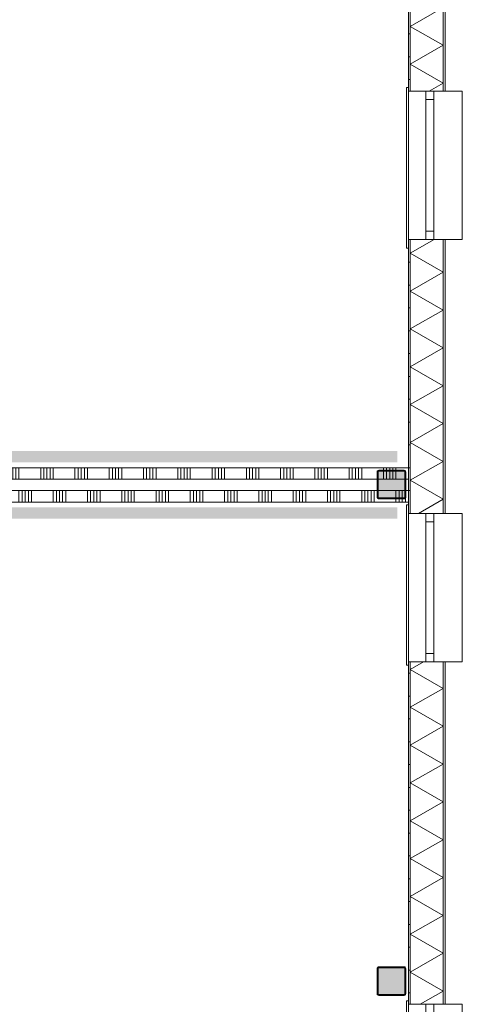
# Model space of a CAD drawing. Header units: millimetres. Extents: x -850 to 154668, y -25041 to 71030.
# Tile 205 of 211: x 95707 to 99580, y 8500 to 17125. Entities that reach past the tile are written whole.
import ezdxf

# ---------------------------------------------------------------- set-up
doc = ezdxf.new("R2010")
doc.units = ezdxf.units.MM
doc.header["$MEASUREMENT"] = 0
for name, color, linetype in [('New_21 Buitenwanden', 7, 'Continuous'), ('New_21 Buitenwanden Doorsnede-arcering', 7, 'Continuous'), ('New_21 Buitenwanden Laagscheidingslijnen', 7, 'Continuous'), ('New_21 Buitenwanden Ramen', 7, 'Continuous'), ('New_22 NC Binnenwanden', 7, 'Continuous'), ('New_22 NC Binnenwanden Doorsnede-arcering', 7, 'Continuous'), ('New_23 Vloeren', 7, 'Continuous'), ('New_Info Wandafwerking aanduiding', 7, 'Continuous'), ('New_Info Wandafwerking aanduiding Doorsnede-arcering', 7, 'Continuous'), ('New_Z Ruimtefuncties Zone omranding', 7, 'Continuous'), ('S-COLS-____-OTLN.RVT S', 7, 'Continuous'), ('S-COLS-____-OTLN.RVT S 2D arcering', 7, 'Continuous')]:
    doc.layers.add(name, color=color, linetype=linetype)
pattern_1 = [(180, (0, 0), (0, 200), [])]

# ---------------------------------------------------------------- blocks, each defined once
blk = doc.blocks.new('Slab_4_2', base_point=(42240, 24215))
at = {"layer": 'New_23 Vloeren', "color": 1, "linetype": 'Continuous', "lineweight": 0, "flags": 128}
blk.add_lwpolyline([(64109.9, 18020), (64209.9, 18020), (72060, 18020), (72060, 25010, -0.414213), (73260, 26210), (73460, 26210), (73460, 26125), (99110, 26125), (99110, 0), (73125, 0), (73125, 1975.4), (61760, 1975.4)], format="xyb", dxfattribs=at)
blk = doc.blocks.new('*X53')
at = {"layer": 'New_22 NC Binnenwanden Doorsnede-arcering', "color": 254, "linetype": 'Continuous', "lineweight": 0, "true_color": 0xe9ebeb}
for p, q in [((91500, 13000), (91500, 12900)), ((91527.4, 13000), (91527.4, 12900)), ((91554.9, 13000), (91554.9, 12900)), ((91582.3, 13000), (91582.3, 12900)), ((91609.7, 13000), (91609.7, 12900)), ((91800, 13000), (91800, 12900)), ((91827.4, 13000), (91827.4, 12900)), ((91854.9, 13000), (91854.9, 12900)), ((91882.3, 13000), (91882.3, 12900)), ((91909.7, 13000), (91909.7, 12900)), ((92100, 13000), (92100, 12900)), ((92127.4, 13000), (92127.4, 12900)), ((92154.9, 13000), (92154.9, 12900)), ((92182.3, 13000), (92182.3, 12900)), ((92209.7, 13000), (92209.7, 12900)), ((92400, 13000), (92400, 12900)), ((92427.4, 13000), (92427.4, 12900)), ((92454.9, 13000), (92454.9, 12900)), ((92482.3, 13000), (92482.3, 12900)), ((92509.7, 13000), (92509.7, 12900)), ((92700, 13000), (92700, 12900)), ((92727.4, 13000), (92727.4, 12900)), ((92754.9, 13000), (92754.9, 12900)), ((92782.3, 13000), (92782.3, 12900)), ((92809.7, 13000), (92809.7, 12900)), ((93000, 13000), (93000, 12900)), ((93027.4, 13000), (93027.4, 12900)), ((93054.9, 13000), (93054.9, 12900)), ((93082.3, 13000), (93082.3, 12900)), ((93109.7, 13000), (93109.7, 12900)), ((93300, 13000), (93300, 12900)), ((93327.4, 13000), (93327.4, 12900)), ((93354.9, 13000), (93354.9, 12900)), ((93382.3, 13000), (93382.3, 12900)), ((93409.7, 13000), (93409.7, 12900)), ((93600, 13000), (93600, 12900)), ((93627.4, 13000), (93627.4, 12900)), ((93654.9, 13000), (93654.9, 12900)), ((93682.3, 13000), (93682.3, 12900)), ((93709.7, 13000), (93709.7, 12900)), ((93900, 13000), (93900, 12900)), ((93927.4, 13000), (93927.4, 12900)), ((93954.9, 13000), (93954.9, 12900)), ((93982.3, 13000), (93982.3, 12900)), ((94009.7, 13000), (94009.7, 12900)), ((94200, 13000), (94200, 12900)), ((94227.4, 13000), (94227.4, 12900)), ((94254.9, 13000), (94254.9, 12900)), ((94282.3, 13000), (94282.3, 12900)), ((94309.7, 13000), (94309.7, 12900)), ((94500, 13000), (94500, 12900)), ((94527.4, 13000), (94527.4, 12900)), ((94554.9, 13000), (94554.9, 12900)), ((94582.3, 13000), (94582.3, 12900)), ((94609.7, 13000), (94609.7, 12900)), ((94800, 13000), (94800, 12900)), ((94827.4, 13000), (94827.4, 12900)), ((94854.9, 13000), (94854.9, 12900)), ((94882.3, 13000), (94882.3, 12900)), ((94909.7, 13000), (94909.7, 12900)), ((95100, 13000), (95100, 12900)), ((95127.4, 13000), (95127.4, 12900)), ((95154.9, 13000), (95154.9, 12900)), ((95182.3, 13000), (95182.3, 12900)), ((95209.7, 13000), (95209.7, 12900)), ((95400, 13000), (95400, 12900)), ((95427.4, 13000), (95427.4, 12900)), ((95454.9, 13000), (95454.9, 12900)), ((95482.3, 13000), (95482.3, 12900)), ((95509.7, 13000), (95509.7, 12900)), ((95700, 13000), (95700, 12900)), ((95727.4, 13000), (95727.4, 12900)), ((95754.9, 13000), (95754.9, 12900)), ((95782.3, 13000), (95782.3, 12900)), ((95809.7, 13000), (95809.7, 12900)), ((96000, 13000), (96000, 12900)), ((96027.4, 13000), (96027.4, 12900)), ((96054.9, 13000), (96054.9, 12900)), ((96082.3, 13000), (96082.3, 12900)), ((96109.7, 13000), (96109.7, 12900)), ((96300, 13000), (96300, 12900)), ((96327.4, 13000), (96327.4, 12900)), ((96354.9, 13000), (96354.9, 12900)), ((96382.3, 13000), (96382.3, 12900)), ((96409.7, 13000), (96409.7, 12900)), ((96600, 13000), (96600, 12900)), ((96627.4, 13000), (96627.4, 12900)), ((96654.9, 13000), (96654.9, 12900)), ((96682.3, 13000), (96682.3, 12900)), ((96709.7, 13000), (96709.7, 12900)), ((96900, 13000), (96900, 12900)), ((96927.4, 13000), (96927.4, 12900)), ((96954.9, 13000), (96954.9, 12900)), ((96982.3, 13000), (96982.3, 12900)), ((97009.7, 13000), (97009.7, 12900)), ((97200, 13000), (97200, 12900)), ((97227.4, 13000), (97227.4, 12900)), ((97254.9, 13000), (97254.9, 12900)), ((97282.3, 13000), (97282.3, 12900)), ((97309.7, 13000), (97309.7, 12900)), ((97500, 13000), (97500, 12900)), ((97527.4, 13000), (97527.4, 12900)), ((97554.9, 13000), (97554.9, 12900)), ((97582.3, 13000), (97582.3, 12900)), ((97609.7, 13000), (97609.7, 12900)), ((97800, 13000), (97800, 12900)), ((97827.4, 13000), (97827.4, 12900)), ((97854.9, 13000), (97854.9, 12900)), ((97882.3, 13000), (97882.3, 12900)), ((97909.7, 13000), (97909.7, 12900)), ((98100, 13000), (98100, 12900)), ((98127.4, 13000), (98127.4, 12900)), ((98154.9, 13000), (98154.9, 12900)), ((98182.3, 13000), (98182.3, 12900)), ((98209.7, 13000), (98209.7, 12900)), ((98400, 13000), (98400, 12900)), ((98427.4, 13000), (98427.4, 12900)), ((98454.9, 13000), (98454.9, 12900)), ((98482.3, 13000), (98482.3, 12900)), ((98509.7, 13000), (98509.7, 12900)), ((98700, 13000), (98700, 12900)), ((98727.4, 13000), (98727.4, 12900)), ((98754.9, 13000), (98754.9, 12900)), ((98782.3, 13000), (98782.3, 12900)), ((98809.7, 13000), (98809.7, 12900)), ((99109.7, 13000), (99109.7, 12900)), ((99000, 12925), (99000, 12900)), ((99027.4, 12925), (99027.4, 12900)), ((99054.9, 12925), (99054.9, 12900)), ((99082.3, 12934.5), (99082.3, 12900))]:
    blk.add_line(p, q, dxfattribs=at)
blk = doc.blocks.new('*X54')
at = {"layer": 'New_22 NC Binnenwanden Doorsnede-arcering', "color": 254, "linetype": 'Continuous', "lineweight": 0, "true_color": 0xe9ebeb}
for p, q in [((99000, 13000), (99000, 12933)), ((99027.4, 13000), (99027.4, 12933)), ((99054.9, 13000), (99054.9, 12933))]:
    blk.add_line(p, q, dxfattribs=at)
blk = doc.blocks.new('Wall_8_2', base_point=(91310, 12900))
at = {"layer": 'New_22 NC Binnenwanden', "color": 8, "linetype": 'Continuous', "lineweight": 0, "true_color": 0x778488, "flags": 128}
for points in [[(98835, 13000), (91410, 13000)], [(91410, 12900), (91410, 13000)], [(99077, 13000), (98843, 13000)], [(99110, 13000), (99085, 13000)], [(99110, 12900), (99110, 13000)], [(91410, 12900), (99110, 12900)]]:
    blk.add_lwpolyline(points, dxfattribs=at)
at = {"layer": 'New_22 NC Binnenwanden', "color": 8, "lineweight": 0, "true_color": 0x778488}
for name in ['*X53', '*X54']:
    blk.add_blockref(name, (0, 0), dxfattribs=at)
blk = doc.blocks.new('*X157')
at = {"layer": 'New_22 NC Binnenwanden Doorsnede-arcering', "color": 254, "linetype": 'Continuous', "lineweight": 0, "true_color": 0xe9ebeb}
for p, q in [((91417.7, 13195.6), (91417.7, 13200)), ((91445.1, 13195.6), (91445.1, 13200)), ((91472.6, 13195.6), (91472.6, 13200)), ((91500, 13195.6), (91500, 13200)), ((91690.3, 13195.6), (91690.3, 13200)), ((91717.7, 13195.6), (91717.7, 13200)), ((91745.1, 13195.6), (91745.1, 13200)), ((91772.6, 13195.6), (91772.6, 13200)), ((91800, 13195.6), (91800, 13200)), ((91990.3, 13195.6), (91990.3, 13200)), ((92017.7, 13195.6), (92017.7, 13200)), ((92045.1, 13195.6), (92045.1, 13200)), ((92072.6, 13195.6), (92072.6, 13200)), ((92100, 13195.6), (92100, 13200)), ((92290.3, 13195.6), (92290.3, 13200)), ((92317.7, 13195.6), (92317.7, 13200)), ((92345.1, 13195.6), (92345.1, 13200)), ((92372.6, 13195.6), (92372.6, 13200)), ((92400, 13195.6), (92400, 13200)), ((92590.3, 13195.6), (92590.3, 13200)), ((92617.7, 13195.6), (92617.7, 13200)), ((92645.1, 13195.6), (92645.1, 13200)), ((92672.6, 13195.6), (92672.6, 13200)), ((92700, 13195.6), (92700, 13200)), ((92890.3, 13195.6), (92890.3, 13200)), ((92917.7, 13195.6), (92917.7, 13200)), ((92945.1, 13195.6), (92945.1, 13200)), ((92972.6, 13195.6), (92972.6, 13200)), ((93000, 13195.6), (93000, 13200)), ((93190.3, 13195.6), (93190.3, 13200)), ((93217.7, 13195.6), (93217.7, 13200)), ((93245.1, 13195.6), (93245.1, 13200)), ((93272.6, 13195.6), (93272.6, 13200)), ((93300, 13195.6), (93300, 13200)), ((93490.3, 13195.6), (93490.3, 13200)), ((93517.7, 13195.6), (93517.7, 13200)), ((93545.1, 13195.6), (93545.1, 13200)), ((93572.6, 13195.6), (93572.6, 13200)), ((93600, 13195.6), (93600, 13200)), ((93790.3, 13195.6), (93790.3, 13200)), ((93817.7, 13195.6), (93817.7, 13200)), ((93845.1, 13195.6), (93845.1, 13200)), ((93872.6, 13195.6), (93872.6, 13200)), ((93900, 13195.6), (93900, 13200)), ((94090.3, 13195.6), (94090.3, 13200)), ((94117.7, 13195.6), (94117.7, 13200)), ((94145.1, 13195.6), (94145.1, 13200)), ((94172.6, 13195.6), (94172.6, 13200)), ((94200, 13195.6), (94200, 13200)), ((94390.3, 13195.6), (94390.3, 13200)), ((94417.7, 13195.6), (94417.7, 13200)), ((94445.1, 13195.6), (94445.1, 13200)), ((94472.6, 13195.6), (94472.6, 13200)), ((94500, 13195.6), (94500, 13200)), ((94690.3, 13195.6), (94690.3, 13200)), ((94717.7, 13195.6), (94717.7, 13200)), ((94745.1, 13195.6), (94745.1, 13200)), ((94772.6, 13195.6), (94772.6, 13200)), ((94800, 13195.6), (94800, 13200)), ((94990.3, 13195.6), (94990.3, 13200)), ((95017.7, 13195.6), (95017.7, 13200)), ((95045.1, 13195.6), (95045.1, 13200)), ((95072.6, 13195.6), (95072.6, 13200)), ((95100, 13195.6), (95100, 13200)), ((95290.3, 13195.6), (95290.3, 13200)), ((95317.7, 13195.6), (95317.7, 13200)), ((95345.1, 13195.6), (95345.1, 13200)), ((95372.6, 13195.6), (95372.6, 13200)), ((95400, 13195.6), (95400, 13200)), ((95590.3, 13195.6), (95590.3, 13200)), ((95617.7, 13195.6), (95617.7, 13200)), ((95645.1, 13195.6), (95645.1, 13200)), ((95672.6, 13195.6), (95672.6, 13200)), ((95700, 13195.6), (95700, 13200)), ((95890.3, 13195.6), (95890.3, 13200)), ((95917.7, 13195.6), (95917.7, 13200)), ((95945.1, 13195.6), (95945.1, 13200)), ((95972.6, 13195.6), (95972.6, 13200)), ((96000, 13195.6), (96000, 13200)), ((96190.3, 13195.6), (96190.3, 13200)), ((96217.7, 13195.6), (96217.7, 13200)), ((96245.1, 13195.6), (96245.1, 13200)), ((96272.6, 13195.6), (96272.6, 13200)), ((96300, 13195.6), (96300, 13200)), ((96490.3, 13195.6), (96490.3, 13200)), ((96517.7, 13195.6), (96517.7, 13200)), ((96545.1, 13195.6), (96545.1, 13200)), ((96572.6, 13195.6), (96572.6, 13200)), ((96600, 13195.6), (96600, 13200)), ((96790.3, 13195.6), (96790.3, 13200)), ((96817.7, 13195.6), (96817.7, 13200)), ((96845.1, 13195.6), (96845.1, 13200)), ((96872.6, 13195.6), (96872.6, 13200)), ((96900, 13195.6), (96900, 13200)), ((97090.3, 13195.6), (97090.3, 13200)), ((97117.7, 13195.6), (97117.7, 13200)), ((97145.1, 13195.6), (97145.1, 13200)), ((97172.6, 13195.6), (97172.6, 13200)), ((97200, 13195.6), (97200, 13200)), ((97390.3, 13195.6), (97390.3, 13200)), ((97417.7, 13195.6), (97417.7, 13200)), ((97445.1, 13195.6), (97445.1, 13200)), ((97472.6, 13195.6), (97472.6, 13200)), ((97500, 13195.6), (97500, 13200)), ((97690.3, 13195.6), (97690.3, 13200)), ((97717.7, 13195.6), (97717.7, 13200)), ((97745.1, 13195.6), (97745.1, 13200)), ((97772.6, 13195.6), (97772.6, 13200)), ((97800, 13195.6), (97800, 13200)), ((97990.3, 13195.6), (97990.3, 13200)), ((98017.7, 13195.6), (98017.7, 13200)), ((98045.1, 13195.6), (98045.1, 13200)), ((98072.6, 13195.6), (98072.6, 13200)), ((98100, 13195.6), (98100, 13200)), ((98290.3, 13195.6), (98290.3, 13200)), ((98317.7, 13195.6), (98317.7, 13200)), ((98345.1, 13195.6), (98345.1, 13200)), ((98372.6, 13195.6), (98372.6, 13200)), ((98400, 13195.6), (98400, 13200)), ((98590.3, 13195.6), (98590.3, 13200)), ((98617.7, 13195.6), (98617.7, 13200)), ((98645.1, 13195.6), (98645.1, 13200)), ((98672.6, 13195.6), (98672.6, 13200)), ((98700, 13195.6), (98700, 13200)), ((98890.3, 13195.6), (98890.3, 13200)), ((98917.7, 13195.6), (98917.7, 13200)), ((98945.1, 13195.6), (98945.1, 13200)), ((98972.6, 13195.6), (98972.6, 13200)), ((99000, 13195.6), (99000, 13200)), ((91417.7, 13100), (91417.7, 13195.6)), ((91445.1, 13100), (91445.1, 13195.6)), ((91472.6, 13100), (91472.6, 13195.6)), ((91500, 13100), (91500, 13195.6)), ((91690.3, 13100), (91690.3, 13195.6)), ((91717.7, 13100), (91717.7, 13195.6)), ((91745.1, 13100), (91745.1, 13195.6)), ((91772.6, 13100), (91772.6, 13195.6)), ((91800, 13100), (91800, 13195.6)), ((91990.3, 13100), (91990.3, 13195.6)), ((92017.7, 13100), (92017.7, 13195.6)), ((92045.1, 13100), (92045.1, 13195.6)), ((92072.6, 13100), (92072.6, 13195.6)), ((92100, 13100), (92100, 13195.6)), ((92290.3, 13100), (92290.3, 13195.6)), ((92317.7, 13100), (92317.7, 13195.6)), ((92345.1, 13100), (92345.1, 13195.6)), ((92372.6, 13100), (92372.6, 13195.6)), ((92400, 13100), (92400, 13195.6)), ((92590.3, 13100), (92590.3, 13195.6)), ((92617.7, 13100), (92617.7, 13195.6)), ((92645.1, 13100), (92645.1, 13195.6)), ((92672.6, 13100), (92672.6, 13195.6)), ((92700, 13100), (92700, 13195.6)), ((92890.3, 13100), (92890.3, 13195.6)), ((92917.7, 13100), (92917.7, 13195.6)), ((92945.1, 13100), (92945.1, 13195.6)), ((92972.6, 13100), (92972.6, 13195.6)), ((93000, 13100), (93000, 13195.6)), ((93190.3, 13100), (93190.3, 13195.6)), ((93217.7, 13100), (93217.7, 13195.6)), ((93245.1, 13100), (93245.1, 13195.6)), ((93272.6, 13100), (93272.6, 13195.6)), ((93300, 13100), (93300, 13195.6)), ((93490.3, 13100), (93490.3, 13195.6)), ((93517.7, 13100), (93517.7, 13195.6)), ((93545.1, 13100), (93545.1, 13195.6)), ((93572.6, 13100), (93572.6, 13195.6)), ((93600, 13100), (93600, 13195.6)), ((93790.3, 13100), (93790.3, 13195.6)), ((93817.7, 13100), (93817.7, 13195.6)), ((93845.1, 13100), (93845.1, 13195.6)), ((93872.6, 13100), (93872.6, 13195.6)), ((93900, 13100), (93900, 13195.6)), ((94090.3, 13100), (94090.3, 13195.6)), ((94117.7, 13100), (94117.7, 13195.6)), ((94145.1, 13100), (94145.1, 13195.6)), ((94172.6, 13100), (94172.6, 13195.6)), ((94200, 13100), (94200, 13195.6)), ((94390.3, 13100), (94390.3, 13195.6)), ((94417.7, 13100), (94417.7, 13195.6)), ((94445.1, 13100), (94445.1, 13195.6)), ((94472.6, 13100), (94472.6, 13195.6)), ((94500, 13100), (94500, 13195.6)), ((94690.3, 13100), (94690.3, 13195.6)), ((94717.7, 13100), (94717.7, 13195.6)), ((94745.1, 13100), (94745.1, 13195.6)), ((94772.6, 13100), (94772.6, 13195.6)), ((94800, 13100), (94800, 13195.6)), ((94990.3, 13100), (94990.3, 13195.6)), ((95017.7, 13100), (95017.7, 13195.6)), ((95045.1, 13100), (95045.1, 13195.6)), ((95072.6, 13100), (95072.6, 13195.6)), ((95100, 13100), (95100, 13195.6)), ((95290.3, 13100), (95290.3, 13195.6)), ((95317.7, 13100), (95317.7, 13195.6)), ((95345.1, 13100), (95345.1, 13195.6)), ((95372.6, 13100), (95372.6, 13195.6)), ((95400, 13100), (95400, 13195.6)), ((95590.3, 13100), (95590.3, 13195.6)), ((95617.7, 13100), (95617.7, 13195.6)), ((95645.1, 13100), (95645.1, 13195.6)), ((95672.6, 13100), (95672.6, 13195.6)), ((95700, 13100), (95700, 13195.6)), ((95890.3, 13100), (95890.3, 13195.6)), ((95917.7, 13100), (95917.7, 13195.6)), ((95945.1, 13100), (95945.1, 13195.6)), ((95972.6, 13100), (95972.6, 13195.6)), ((96000, 13100), (96000, 13195.6)), ((96190.3, 13100), (96190.3, 13195.6)), ((96217.7, 13100), (96217.7, 13195.6)), ((96245.1, 13100), (96245.1, 13195.6)), ((96272.6, 13100), (96272.6, 13195.6)), ((96300, 13100), (96300, 13195.6)), ((96490.3, 13100), (96490.3, 13195.6)), ((96517.7, 13100), (96517.7, 13195.6)), ((96545.1, 13100), (96545.1, 13195.6)), ((96572.6, 13100), (96572.6, 13195.6)), ((96600, 13100), (96600, 13195.6)), ((96790.3, 13100), (96790.3, 13195.6)), ((96817.7, 13100), (96817.7, 13195.6)), ((96845.1, 13100), (96845.1, 13195.6)), ((96872.6, 13100), (96872.6, 13195.6)), ((96900, 13100), (96900, 13195.6)), ((97090.3, 13100), (97090.3, 13195.6)), ((97117.7, 13100), (97117.7, 13195.6)), ((97145.1, 13100), (97145.1, 13195.6)), ((97172.6, 13100), (97172.6, 13195.6)), ((97200, 13100), (97200, 13195.6)), ((97390.3, 13100), (97390.3, 13195.6)), ((97417.7, 13100), (97417.7, 13195.6)), ((97445.1, 13100), (97445.1, 13195.6)), ((97472.6, 13100), (97472.6, 13195.6)), ((97500, 13100), (97500, 13195.6)), ((97690.3, 13100), (97690.3, 13195.6)), ((97717.7, 13100), (97717.7, 13195.6)), ((97745.1, 13100), (97745.1, 13195.6)), ((97772.6, 13100), (97772.6, 13195.6)), ((97800, 13100), (97800, 13195.6)), ((97990.3, 13100), (97990.3, 13195.6)), ((98017.7, 13100), (98017.7, 13195.6)), ((98045.1, 13100), (98045.1, 13195.6)), ((98072.6, 13100), (98072.6, 13195.6)), ((98100, 13100), (98100, 13195.6)), ((98290.3, 13100), (98290.3, 13195.6)), ((98317.7, 13100), (98317.7, 13195.6)), ((98345.1, 13100), (98345.1, 13195.6)), ((98372.6, 13100), (98372.6, 13195.6)), ((98400, 13100), (98400, 13195.6)), ((98590.3, 13100), (98590.3, 13195.6)), ((98617.7, 13100), (98617.7, 13195.6)), ((98645.1, 13100), (98645.1, 13195.6)), ((98672.6, 13100), (98672.6, 13195.6)), ((98700, 13100), (98700, 13195.6)), ((98890.3, 13175), (98890.3, 13195.6)), ((98917.7, 13175), (98917.7, 13195.6)), ((98945.1, 13175), (98945.1, 13195.6)), ((98972.6, 13175), (98972.6, 13195.6)), ((99000, 13175), (99000, 13195.6))]:
    blk.add_line(p, q, dxfattribs=at)
blk = doc.blocks.new('*X158')
at = {"layer": 'New_22 NC Binnenwanden Doorsnede-arcering', "color": 254, "linetype": 'Continuous', "lineweight": 0, "true_color": 0xe9ebeb}
for p, q in [((98890.3, 13100), (98890.3, 13167)), ((98917.7, 13100), (98917.7, 13167)), ((98945.1, 13100), (98945.1, 13167)), ((98972.6, 13100), (98972.6, 13167)), ((99000, 13100), (99000, 13167))]:
    blk.add_line(p, q, dxfattribs=at)
blk = doc.blocks.new('Wall_27_2', base_point=(91310, 13200))
at = {"layer": 'New_22 NC Binnenwanden', "color": 8, "linetype": 'Continuous', "lineweight": 0, "true_color": 0x778488, "flags": 128}
for points in [[(99110, 13200), (91410, 13200)], [(99110, 13200), (99110, 13100)], [(91410, 13100), (98835, 13100)], [(98843, 13100), (99077, 13100)], [(99085, 13100), (99110, 13100)]]:
    blk.add_lwpolyline(points, dxfattribs=at)
at = {"layer": 'New_22 NC Binnenwanden', "color": 8, "lineweight": 0, "true_color": 0x778488}
for name in ['*X157', '*X158']:
    blk.add_blockref(name, (0, 0), dxfattribs=at)
blk = doc.blocks.new('*X982')
at = {"layer": 'New_21 Buitenwanden Doorsnede-arcering', "linetype": 'Continuous', "lineweight": 0, "true_color": 0xe9ebeb}
for points in [[(99412.1, 11395), (99412.2, 11395), (99412.2, 11500), (99412.1, 11500)], [(99412.2, 11245), (99412.1, 11245), (99412.1, 11095), (99412.2, 11095)], [(99412.2, 10945), (99412.1, 10945), (99412.1, 10795), (99412.2, 10795)], [(99412.2, 10645), (99412.1, 10645), (99412.1, 10495), (99412.2, 10495)], [(99412.2, 10345), (99412.1, 10345), (99412.1, 10195), (99412.2, 10195)], [(99412.2, 10045), (99412.1, 10045), (99412.1, 9895), (99412.2, 9895)], [(99412.2, 9745), (99412.1, 9745), (99412.1, 9595), (99412.2, 9595)], [(99412.2, 9445), (99412.1, 9445), (99412.1, 9295), (99412.2, 9295)], [(99412.2, 9145), (99412.1, 9145), (99412.1, 8995), (99412.2, 8995)], [(99412.2, 8845), (99412.1, 8845), (99412.1, 8695), (99412.2, 8695)], [(99412.2, 8545), (99412.1, 8545), (99412.1, 8500), (99412.2, 8500)]]:
    blk.add_hatch(color=254, dxfattribs=at).paths.add_polyline_path(points)
blk = doc.blocks.new('*X983')
at = {"layer": 'New_21 Buitenwanden Doorsnede-arcering', "linetype": 'Continuous', "lineweight": 0, "true_color": 0xe9ebeb}
for points in [[(99412.2, 15145), (99412.1, 15145), (99412.1, 14995), (99412.2, 14995)], [(99412.2, 14845), (99412.1, 14845), (99412.1, 14695), (99412.2, 14695)], [(99412.2, 14545), (99412.1, 14545), (99412.1, 14395), (99412.2, 14395)], [(99412.2, 14245), (99412.1, 14245), (99412.1, 14095), (99412.2, 14095)], [(99412.2, 13945), (99412.1, 13945), (99412.1, 13795), (99412.2, 13795)], [(99412.2, 13645), (99412.1, 13645), (99412.1, 13495), (99412.2, 13495)], [(99412.2, 13345), (99412.1, 13345), (99412.1, 13195), (99412.2, 13195)], [(99412.2, 13045), (99412.1, 13045), (99412.1, 12895), (99412.2, 12895)]]:
    blk.add_hatch(color=254, dxfattribs=at).paths.add_polyline_path(points)
blk = doc.blocks.new('*X984')
at = {"layer": 'New_21 Buitenwanden Doorsnede-arcering', "linetype": 'Continuous', "lineweight": 0, "true_color": 0xe9ebeb}
for points in [[(99412.1, 17695), (99412.2, 17695), (99412.2, 17700), (99412.1, 17700)], [(99412.2, 17545), (99412.1, 17545), (99412.1, 17395), (99412.2, 17395)], [(99412.2, 17245), (99412.1, 17245), (99412.1, 17095), (99412.2, 17095)], [(99412.2, 16945), (99412.1, 16945), (99412.1, 16795), (99412.2, 16795)], [(99412.2, 16645), (99412.1, 16645), (99412.1, 16500), (99412.2, 16500)]]:
    blk.add_hatch(color=254, dxfattribs=at).paths.add_polyline_path(points)
blk = doc.blocks.new('*X989')
at = {"layer": 'New_21 Buitenwanden Doorsnede-arcering', "linetype": 'Continuous', "lineweight": 0, "true_color": 0xe9ebeb}
for points in [[(99125, 11500), (99125, 11395), (99125.1, 11395), (99125.1, 11500)], [(99125.1, 11245), (99125, 11245), (99125, 11095), (99125.1, 11095)], [(99125.1, 10945), (99125, 10945), (99125, 10795), (99125.1, 10795)], [(99125.1, 10645), (99125, 10645), (99125, 10495), (99125.1, 10495)], [(99125.1, 10345), (99125, 10345), (99125, 10195), (99125.1, 10195)], [(99125.1, 10045), (99125, 10045), (99125, 9895), (99125.1, 9895)], [(99125.1, 9745), (99125, 9745), (99125, 9595), (99125.1, 9595)], [(99125.1, 9445), (99125, 9445), (99125, 9295), (99125.1, 9295)], [(99125.1, 9145), (99125, 9145), (99125, 8995), (99125.1, 8995)], [(99125.1, 8845), (99125, 8845), (99125, 8695), (99125.1, 8695)], [(99125, 8545), (99125, 8500), (99125.1, 8500), (99125.1, 8545)]]:
    blk.add_hatch(color=254, dxfattribs=at).paths.add_polyline_path(points)
blk = doc.blocks.new('*X993')
at = {"layer": 'New_21 Buitenwanden Doorsnede-arcering', "linetype": 'Continuous', "lineweight": 0, "true_color": 0xe9ebeb}
for points in [[(99125, 17700), (99125, 17695), (99125.1, 17695), (99125.1, 17700)], [(99125.1, 17545), (99125, 17545), (99125, 17395), (99125.1, 17395)], [(99125.1, 17245), (99125, 17245), (99125, 17095), (99125.1, 17095)], [(99125.1, 16945), (99125, 16945), (99125, 16795), (99125.1, 16795)], [(99125, 16645), (99125, 16500), (99125.1, 16500), (99125.1, 16645)]]:
    blk.add_hatch(color=254, dxfattribs=at).paths.add_polyline_path(points)
blk = doc.blocks.new('*X994')
at = {"layer": 'New_21 Buitenwanden Doorsnede-arcering', "linetype": 'Continuous', "lineweight": 0, "true_color": 0xe9ebeb}
for points in [[(99125.1, 15145), (99125, 15145), (99125, 14995), (99125.1, 14995)], [(99125.1, 14845), (99125, 14845), (99125, 14695), (99125.1, 14695)], [(99125.1, 14545), (99125, 14545), (99125, 14395), (99125.1, 14395)], [(99125.1, 14245), (99125, 14245), (99125, 14095), (99125.1, 14095)], [(99125.1, 13945), (99125, 13945), (99125, 13795), (99125.1, 13795)], [(99125.1, 13645), (99125, 13645), (99125, 13495), (99125.1, 13495)], [(99125.1, 13345), (99125, 13345), (99125, 13195), (99125.1, 13195)], [(99125.1, 13045), (99125, 13045), (99125, 12895), (99125.1, 12895)]]:
    blk.add_hatch(color=254, dxfattribs=at).paths.add_polyline_path(points)
blk = doc.blocks.new('*X999')
at = {"layer": 'New_21 Buitenwanden Doorsnede-arcering', "color": 254, "linetype": 'Continuous', "lineweight": 0, "true_color": 0xe9ebeb}
for p, q in [((99240.7, 11500), (99125.1, 11433.3)), ((99412.1, 11267.6), (99125.1, 11433.3)), ((99412.1, 11267.6), (99125.1, 11101.9)), ((99412.1, 10936.2), (99125.1, 11101.9)), ((99412.1, 10936.2), (99125.1, 10770.5)), ((99412.1, 10604.8), (99125.1, 10770.5)), ((99412.1, 10604.8), (99125.1, 10439.1)), ((99412.1, 10273.4), (99125.1, 10439.1)), ((99412.1, 10273.4), (99125.1, 10107.7)), ((99412.1, 9942), (99125.1, 10107.7)), ((99412.1, 9942), (99125.1, 9776.3)), ((99412.1, 9610.6), (99125.1, 9776.3)), ((99412.1, 9610.6), (99125.1, 9444.9)), ((99412.1, 9279.2), (99125.1, 9444.9)), ((99412.1, 9279.2), (99125.1, 9113.5)), ((99412.1, 8947.8), (99125.1, 9113.5)), ((99412.1, 8947.8), (99125.1, 8782.1)), ((99412.1, 8616.4), (99125.1, 8782.1)), ((99412.1, 8616.4), (99210.5, 8500))]:
    blk.add_line(p, q, dxfattribs=at)
blk = doc.blocks.new('*X1001')
at = {"layer": 'New_21 Buitenwanden Doorsnede-arcering', "color": 254, "linetype": 'Continuous', "lineweight": 0, "true_color": 0xe9ebeb}
for p, q in [((99412.1, 17564.1), (99176.8, 17700)), ((99412.1, 17564.1), (99125.1, 17398.5)), ((99412.1, 17232.8), (99125.1, 17398.5)), ((99412.1, 17232.8), (99125.1, 17067.1)), ((99412.1, 16901.4), (99125.1, 17067.1)), ((99412.1, 16901.4), (99125.1, 16735.7)), ((99412.1, 16570), (99125.1, 16735.7)), ((99412.1, 16570), (99290.9, 16500))]:
    blk.add_line(p, q, dxfattribs=at)
blk = doc.blocks.new('*X1002')
at = {"layer": 'New_21 Buitenwanden Doorsnede-arcering', "color": 254, "linetype": 'Continuous', "lineweight": 0, "true_color": 0xe9ebeb}
for p, q in [((99335.3, 15200), (99125.1, 15078.7)), ((99412.1, 14913), (99125.1, 15078.7)), ((99412.1, 14913), (99125.1, 14747.3)), ((99412.1, 14581.6), (99125.1, 14747.3)), ((99412.1, 14581.6), (99125.1, 14415.9)), ((99412.1, 14250.2), (99125.1, 14415.9)), ((99412.1, 14250.2), (99125.1, 14084.5)), ((99412.1, 13918.8), (99125.1, 14084.5)), ((99412.1, 13918.8), (99125.1, 13753.1)), ((99412.1, 13587.4), (99125.1, 13753.1)), ((99412.1, 13587.4), (99125.1, 13421.7)), ((99412.1, 13256), (99125.1, 13421.7)), ((99412.1, 13256), (99125.1, 13090.3)), ((99412.1, 12924.6), (99125.1, 13090.3)), ((99412.1, 12924.6), (99196.4, 12800))]:
    blk.add_line(p, q, dxfattribs=at)
blk = doc.blocks.new('R1 22_7')
at = {"layer": 'New_21 Buitenwanden Ramen', "color": 1, "linetype": 'Continuous', "lineweight": 0}
for p, q in [((-725, 150.2), (-725, 168.2)), ((-725, 168.2), (680, 168.2)), ((-650, 150.2), (-680, 150.2)), ((-650, 150.2), (-680, 150.2)), ((-650, 135.2), (-650, 150.2)), ((-650, 135.2), (-650, 150.2)), ((-650, 0), (-650, 135.1)), ((-650, 0), (-650, 135.1)), ((650, 135.2), (650, 150.2)), ((650, 135.2), (650, 150.2)), ((650, 150.2), (680, 150.2)), ((650, 150.2), (680, 150.2)), ((650, 0), (650, 135.1)), ((650, 0), (650, 135.1)), ((680, 168.2), (680, 150.2)), ((-650, 0), (-577, 0)), ((-650, -72), (-650, 0)), ((-650, -72), (-650, 0)), ((-577, 0), (-577, -72)), ((-577, 0), (577, 0)), ((577, -72), (577, 0)), ((577, 0), (650, 0)), ((650, -72), (650, 0)), ((650, -72), (650, 0)), ((-577, -72), (-650, -72)), ((-650, -152), (-650, -72)), ((577, -72), (-577, -72)), ((650, -72), (577, -72)), ((650, -152), (650, -72)), ((-650, -170), (-650, -320)), ((650, -320), (650, -170)), ((-650, -320), (650, -320))]:
    blk.add_line(p, q, dxfattribs=at)
at = {"layer": 'New_21 Buitenwanden Ramen', "color": 9, "linetype": 'Continuous', "lineweight": 0}
for p, q in [((-650, 150.2), (650, 150.2)), ((-650, 135.1), (-650, 135.2)), ((-650, 135.1), (-650, 135.2)), ((650, 135.1), (650, 135.2)), ((650, 135.1), (650, 135.2)), ((-650, -170), (-650, -152)), ((650, -170), (650, -152))]:
    blk.add_line(p, q, dxfattribs=at)
blk = doc.blocks.new('Wall_154_2', base_point=(99110, 0))
at = {"layer": 'New_21 Buitenwanden Doorsnede-arcering', "linetype": 'Continuous', "lineweight": 0, "true_color": 0xe9ebeb}
h = blk.add_hatch(dxfattribs=at)
h.set_pattern_fill('930_Lijnen_vert_200_0002', color=254, style=0, pattern_type=2)
h.set_pattern_definition(pattern_1)
h.paths.add_polyline_path([(99125, 17700), (99110, 17700), (99110, 16500), (99125, 16500)])
h = blk.add_hatch(dxfattribs=at)
h.set_pattern_fill('930_Lijnen_vert_200_0002', color=254, style=0, pattern_type=2)
h.set_pattern_definition(pattern_1)
h.paths.add_polyline_path([(99110, 12800), (99125, 12800), (99125, 15200), (99110, 15200)])
h = blk.add_hatch(dxfattribs=at)
h.set_pattern_fill('930_Lijnen_vert_200_0002', color=254, style=0, pattern_type=2)
h.set_pattern_definition(pattern_1)
h.paths.add_polyline_path([(99125, 11500), (99110, 11500), (99110, 8500), (99125, 8500)])
at = {"layer": 'New_21 Buitenwanden', "color": 8, "linetype": 'Continuous', "lineweight": 0, "true_color": 0x778488}
for p, q in [((99110, 16500), (99110, 16530)), ((99125, 16500), (99110, 16500)), ((99125.1, 16500), (99125, 16500)), ((99260.2, 16500), (99125.1, 16500)), ((99332.2, 16500), (99260.2, 16500)), ((99412.2, 16500), (99332.2, 16500)), ((99430.2, 16500), (99412.2, 16500)), ((99110, 15200), (99110, 15170)), ((99125, 15200), (99110, 15200)), ((99125.1, 15200), (99125, 15200)), ((99260.2, 15200), (99125.1, 15200)), ((99332.2, 15200), (99260.2, 15200)), ((99412.2, 15200), (99332.2, 15200)), ((99430.2, 15200), (99412.2, 15200)), ((99110, 12800), (99110, 12830)), ((99125, 12800), (99110, 12800)), ((99125.1, 12800), (99125, 12800)), ((99260.2, 12800), (99125.1, 12800)), ((99332.2, 12800), (99260.2, 12800)), ((99412.2, 12800), (99332.2, 12800)), ((99430.2, 12800), (99412.2, 12800)), ((99110, 11500), (99110, 11470)), ((99125, 11500), (99110, 11500)), ((99125.1, 11500), (99125, 11500)), ((99260.2, 11500), (99125.1, 11500)), ((99332.2, 11500), (99260.2, 11500)), ((99412.2, 11500), (99332.2, 11500)), ((99430.2, 11500), (99412.2, 11500)), ((99110, 8500), (99110, 8530)), ((99125, 8500), (99110, 8500)), ((99125.1, 8500), (99125, 8500)), ((99260.2, 8500), (99125.1, 8500)), ((99332.2, 8500), (99260.2, 8500)), ((99412.2, 8500), (99332.2, 8500)), ((99430.2, 8500), (99412.2, 8500))]:
    blk.add_line(p, q, dxfattribs=at)
at = {"layer": 'New_21 Buitenwanden', "color": 8, "linetype": 'Continuous', "lineweight": 0, "true_color": 0x778488, "flags": 128}
for points in [[(99110, 17700), (99110, 16500)], [(99430.2, 16500), (99430.2, 17700)], [(99110, 15200), (99110, 12800)], [(99430.2, 12800), (99430.2, 15200)], [(99110, 11500), (99110, 8500)], [(99430.2, 8500), (99430.2, 11500)]]:
    blk.add_lwpolyline(points, dxfattribs=at)
at = {"layer": 'New_21 Buitenwanden Laagscheidingslijnen', "color": 8, "linetype": 'Continuous', "lineweight": 0, "true_color": 0x778488}
for p, q in [((99125, 17700), (99125, 16500)), ((99125.1, 17700), (99125.1, 16500)), ((99412.1, 16500), (99412.1, 17700)), ((99412.2, 16500), (99412.2, 17700)), ((99125, 15200), (99125, 12800)), ((99125.1, 15200), (99125.1, 12800)), ((99412.1, 12800), (99412.1, 15200)), ((99412.2, 12800), (99412.2, 15200)), ((99125, 11500), (99125, 8500)), ((99125.1, 11500), (99125.1, 8500)), ((99412.1, 8500), (99412.1, 11500)), ((99412.2, 8500), (99412.2, 11500))]:
    blk.add_line(p, q, dxfattribs=at)
at = {"layer": 'New_21 Buitenwanden', "color": 8, "lineweight": 0, "true_color": 0x778488}
for name in ['*X993', '*X1001', '*X984', '*X1002', '*X994', '*X983', '*X989', '*X999', '*X982']:
    blk.add_blockref(name, (0, 0), dxfattribs=at)
at = {"layer": 'New_21 Buitenwanden Ramen', "color": 1, "linetype": 'Continuous', "lineweight": 0, "zscale": 1000, "rotation": 90}
for p in [(99260.2, 15850), (99260.2, 7850)]:
    blk.add_blockref('R1 22_7', p, dxfattribs=at)
at = {"layer": 'New_21 Buitenwanden Ramen', "color": 1, "linetype": 'Continuous', "lineweight": 0, "xscale": -1, "zscale": 1000, "rotation": 90}
blk.add_blockref('R1 22_7', (99260.2, 12150), dxfattribs=at)
blk = doc.blocks.new('Column 252[92]_2', base_point=(0.5, 3))
at = {"layer": 'S-COLS-____-OTLN.RVT S 2D arcering', "linetype": 'Continuous', "lineweight": 0, "true_color": 0x778488}
h = blk.add_hatch(color=8, dxfattribs=at)
h.paths.add_polyline_path([(98835.5, 12941), (98836.5, 12936), (98839.3, 12931.8), (98843.5, 12928.9), (98848.5, 12928), (99072.5, 12928), (99077.5, 12928.9), (99081.7, 12931.8), (99084.5, 12936), (99085.5, 12941), (99085.5, 13165), (99084.5, 13169.9), (99081.7, 13174.1), (99077.5, 13177), (99072.5, 13178), (98848.5, 13178), (98843.5, 13177), (98839.3, 13174.1), (98836.5, 13169.9), (98835.5, 13165)])
h.paths.add_polyline_path([(99072.5, 12936), (98848.5, 12936), (98846.6, 12936.3), (98845, 12937.4), (98843.9, 12939), (98843.5, 12941), (98843.5, 13165), (98843.9, 13166.9), (98845, 13168.5), (98846.6, 13169.6), (98848.5, 13170), (99072.5, 13170), (99074.4, 13169.6), (99076.1, 13168.5), (99077.1, 13166.9), (99077.5, 13165), (99077.5, 12941), (99077.1, 12939), (99076.1, 12937.4), (99074.4, 12936.3)], flags=0)
blk.add_hatch(color=8, dxfattribs=at).paths.add_polyline_path([(99072.5, 13170), (98848.5, 13170), (98846.6, 13169.6), (98845, 13168.5), (98843.9, 13166.9), (98843.5, 13165), (98843.5, 12941), (98843.9, 12939), (98845, 12937.4), (98846.6, 12936.3), (98848.5, 12936), (99072.5, 12936), (99074.4, 12936.3), (99076.1, 12937.4), (99077.1, 12939), (99077.5, 12941), (99077.5, 13165), (99077.1, 13166.9), (99076.1, 13168.5), (99074.4, 13169.6)])
at = {"layer": 'S-COLS-____-OTLN.RVT S', "color": 1, "linetype": 'Continuous', "lineweight": 0}
for p, q in [((98836.5, 13169.9), (98835.5, 13165)), ((98835.5, 13165), (98835.5, 12941)), ((98839.3, 13174.1), (98836.5, 13169.9)), ((98843.5, 13177), (98839.3, 13174.1)), ((98848.5, 13178), (98843.5, 13177)), ((98843.5, 13165), (98843.9, 13166.9)), ((98843.5, 12941), (98843.5, 13165)), ((98843.9, 13166.9), (98845, 13168.5)), ((98845, 13168.5), (98846.6, 13169.6)), ((98846.6, 13169.6), (98848.5, 13170)), ((99072.5, 13178), (98848.5, 13178)), ((98848.5, 13170), (99072.5, 13170)), ((99077.5, 13177), (99072.5, 13178)), ((99072.5, 13170), (99074.4, 13169.6)), ((99074.4, 13169.6), (99076.1, 13168.5)), ((99076.1, 13168.5), (99077.1, 13166.9)), ((99077.1, 13166.9), (99077.5, 13165)), ((99081.7, 13174.1), (99077.5, 13177)), ((99077.5, 13165), (99077.5, 12941)), ((99084.5, 13169.9), (99081.7, 13174.1)), ((99085.5, 13165), (99084.5, 13169.9)), ((99085.5, 12941), (99085.5, 13165)), ((98835.5, 12941), (98836.5, 12936)), ((98843.9, 12939), (98843.5, 12941)), ((98845, 12937.4), (98843.9, 12939)), ((99077.1, 12939), (99076.1, 12937.4)), ((99077.5, 12941), (99077.1, 12939)), ((99084.5, 12936), (99085.5, 12941)), ((98836.5, 12936), (98839.3, 12931.8)), ((98839.3, 12931.8), (98843.5, 12928.9)), ((98843.5, 12928.9), (98848.5, 12928)), ((98846.6, 12936.3), (98845, 12937.4)), ((98848.5, 12936), (98846.6, 12936.3)), ((99072.5, 12936), (98848.5, 12936)), ((98848.5, 12928), (99072.5, 12928)), ((99074.4, 12936.3), (99072.5, 12936)), ((99072.5, 12928), (99077.5, 12928.9)), ((99076.1, 12937.4), (99074.4, 12936.3)), ((99077.5, 12928.9), (99081.7, 12931.8)), ((99081.7, 12931.8), (99084.5, 12936))]:
    blk.add_line(p, q, dxfattribs=at)
blk = doc.blocks.new('Column 300[140]_2', base_point=(0.5, 3))
at = {"layer": 'S-COLS-____-OTLN.RVT S 2D arcering', "linetype": 'Continuous', "lineweight": 0, "true_color": 0x778488}
h = blk.add_hatch(color=8, dxfattribs=at)
h.paths.add_polyline_path([(98835.5, 8591), (98836.5, 8586), (98839.3, 8581.8), (98843.5, 8578.9), (98848.5, 8578), (99072.5, 8578), (99077.5, 8578.9), (99081.7, 8581.8), (99084.5, 8586), (99085.5, 8591), (99085.5, 8815), (99084.5, 8819.9), (99081.7, 8824.1), (99077.5, 8827), (99072.5, 8828), (98848.5, 8828), (98843.5, 8827), (98839.3, 8824.1), (98836.5, 8819.9), (98835.5, 8815)])
h.paths.add_polyline_path([(99072.5, 8586), (98848.5, 8586), (98846.6, 8586.3), (98845, 8587.4), (98843.9, 8589), (98843.5, 8591), (98843.5, 8815), (98843.9, 8816.9), (98845, 8818.5), (98846.6, 8819.6), (98848.5, 8820), (99072.5, 8820), (99074.4, 8819.6), (99076.1, 8818.5), (99077.1, 8816.9), (99077.5, 8815), (99077.5, 8591), (99077.1, 8589), (99076.1, 8587.4), (99074.4, 8586.3)], flags=0)
blk.add_hatch(color=8, dxfattribs=at).paths.add_polyline_path([(99072.5, 8820), (98848.5, 8820), (98846.6, 8819.6), (98845, 8818.5), (98843.9, 8816.9), (98843.5, 8815), (98843.5, 8591), (98843.9, 8589), (98845, 8587.4), (98846.6, 8586.3), (98848.5, 8586), (99072.5, 8586), (99074.4, 8586.3), (99076.1, 8587.4), (99077.1, 8589), (99077.5, 8591), (99077.5, 8815), (99077.1, 8816.9), (99076.1, 8818.5), (99074.4, 8819.6)])
at = {"layer": 'S-COLS-____-OTLN.RVT S', "color": 1, "linetype": 'Continuous', "lineweight": 0}
for p, q in [((98836.5, 8819.9), (98835.5, 8815)), ((98835.5, 8815), (98835.5, 8591)), ((98839.3, 8824.1), (98836.5, 8819.9)), ((98843.5, 8827), (98839.3, 8824.1)), ((98848.5, 8828), (98843.5, 8827)), ((98843.5, 8815), (98843.9, 8816.9)), ((98843.5, 8591), (98843.5, 8815)), ((98843.9, 8816.9), (98845, 8818.5)), ((98845, 8818.5), (98846.6, 8819.6)), ((98846.6, 8819.6), (98848.5, 8820)), ((99072.5, 8828), (98848.5, 8828)), ((98848.5, 8820), (99072.5, 8820)), ((99077.5, 8827), (99072.5, 8828)), ((99072.5, 8820), (99074.4, 8819.6)), ((99074.4, 8819.6), (99076.1, 8818.5)), ((99076.1, 8818.5), (99077.1, 8816.9)), ((99077.1, 8816.9), (99077.5, 8815)), ((99081.7, 8824.1), (99077.5, 8827)), ((99077.5, 8815), (99077.5, 8591)), ((99084.5, 8819.9), (99081.7, 8824.1)), ((99085.5, 8815), (99084.5, 8819.9)), ((99085.5, 8591), (99085.5, 8815)), ((98835.5, 8591), (98836.5, 8586)), ((98836.5, 8586), (98839.3, 8581.8)), ((98839.3, 8581.8), (98843.5, 8578.9)), ((98843.9, 8589), (98843.5, 8591)), ((98843.5, 8578.9), (98848.5, 8578)), ((98845, 8587.4), (98843.9, 8589)), ((98846.6, 8586.3), (98845, 8587.4)), ((98848.5, 8586), (98846.6, 8586.3)), ((99072.5, 8586), (98848.5, 8586)), ((98848.5, 8578), (99072.5, 8578)), ((99074.4, 8586.3), (99072.5, 8586)), ((99072.5, 8578), (99077.5, 8578.9)), ((99076.1, 8587.4), (99074.4, 8586.3)), ((99077.1, 8589), (99076.1, 8587.4)), ((99077.5, 8591), (99077.1, 8589)), ((99077.5, 8578.9), (99081.7, 8581.8)), ((99081.7, 8581.8), (99084.5, 8586)), ((99084.5, 8586), (99085.5, 8591))]:
    blk.add_line(p, q, dxfattribs=at)
blk = doc.blocks.new('Wall_625_2', base_point=(91310, 13297))
at = {"layer": 'New_Info Wandafwerking aanduiding Doorsnede-arcering', "linetype": 'Continuous', "lineweight": 0, "true_color": 0x000000}
blk.add_hatch(color=18, dxfattribs=at).paths.add_polyline_path([(91310, 13247), (99010.4, 13247), (99010.4, 13347), (91310, 13347)])
blk = doc.blocks.new('Wall_626_2', base_point=(91310, 12803))
at = {"layer": 'New_Info Wandafwerking aanduiding Doorsnede-arcering', "linetype": 'Continuous', "lineweight": 0, "true_color": 0x000000}
blk.add_hatch(color=18, dxfattribs=at).paths.add_polyline_path([(91310, 12753), (99010.4, 12753), (99010.4, 12853), (91310, 12853)])

msp = doc.modelspace()

# ---------------------------------------------------------------- linework, layer by layer
at = {"layer": 'New_Z Ruimtefuncties Zone omranding', "color": 211, "linetype": 'Continuous', "lineweight": 0, "true_color": 0xffaaff, "flags": 128}
for points in [[(99110, 19650), (89810, 19650), (89810, 17550), (90010, 17550), (90010, 14600), (91410, 14600), (91410, 13200), (99110, 13200)], [(89810, 6450), (99110, 6450), (99110, 6650), (99110, 8575), (99110, 12900), (91410, 12900), (91410, 11500), (90010, 11500), (90010, 8550), (89810, 8550)]]:
    msp.add_lwpolyline(points, close=True, dxfattribs=at)

# ---------------------------------------------------------------- block references
at = {"layer": 'New_21 Buitenwanden', "color": 8, "lineweight": 0, "true_color": 0x778488}
msp.add_blockref('Wall_154_2', (99110, 0), dxfattribs=at)
at = {"layer": 'New_22 NC Binnenwanden', "color": 8, "lineweight": 0, "true_color": 0x778488}
for name, p in [('Wall_27_2', (91310, 13200)), ('Wall_8_2', (91310, 12900))]:
    msp.add_blockref(name, p, dxfattribs=at)
at = {"layer": 'New_23 Vloeren', "color": 1, "linetype": 'Continuous', "lineweight": 0}
msp.add_blockref('Slab_4_2', (42240, 24215), dxfattribs=at)
at = {"layer": 'New_Info Wandafwerking aanduiding', "color": 1, "lineweight": 0}
for name, p in [('Wall_625_2', (91310, 13297)), ('Wall_626_2', (91310, 12803))]:
    msp.add_blockref(name, p, dxfattribs=at)
at = {"layer": 'S-COLS-____-OTLN.RVT S', "color": 1, "linetype": 'Continuous', "lineweight": 0}
for name in ['Column 252[92]_2', 'Column 300[140]_2']:
    msp.add_blockref(name, (0.5, 3), dxfattribs=at)

doc.saveas('drawing.dxf')
